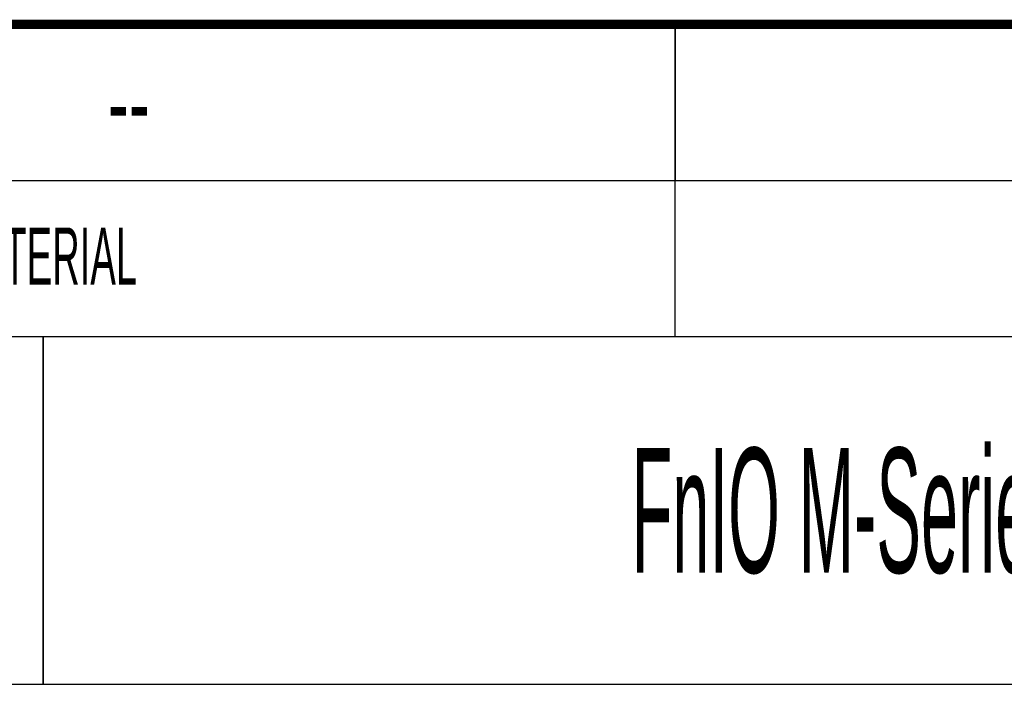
# Model space of a CAD drawing. Header units: millimetres. Extents: x 0 to 420, y -2 to 297.
# Tile 9 of 18: x 363 to 395, y 17 to 39. Entities that reach past the tile are written whole.
import ezdxf

# ---------------------------------------------------------------- set-up
doc = ezdxf.new("R2010")
doc.units = ezdxf.units.MM
doc.header["$LTSCALE"] = 23.1
doc.layers.get('0').update_dxf_attribs({"linetype": 'CONTINUOUS'})
doc.layers.add('NOTE', color=7, linetype='CONTINUOUS')
doc.styles.get("Standard").update_dxf_attribs({"font": 'txt', "width": 0.4})
doc.styles.add('TEXTSTYLE_3', font='txt', dxfattribs={"width": 0.5})
doc.styles.add('TEXTSTYLE_5', font='txt', dxfattribs={"width": 0.6})

msp = doc.modelspace()

# ---------------------------------------------------------------- linework, layer by layer
at = {"color": 2, "linetype": 'Continuous'}
for p, q in [((245, 38.77), (415, 38.77)), ((384.243, 38.77), (384.243, 33.77)), ((384.243, 28.77), (384.243, 38.77)), ((245, 33.77), (415, 33.77)), ((245, 33.77), (415, 33.77)), ((245, 28.77), (415, 28.77)), ((364.002, 28.77), (415, 28.77)), ((364.002, 28.77), (364.002, 17.635)), ((364.002, 17.635), (364.002, 28.77)), ((344.002, 17.635), (415, 17.635)), ((364.002, 17.635), (415, 17.635))]:
    msp.add_line(p, q, dxfattribs=at)
at = {"color": 2, "linetype": 'Continuous', "const_width": 0.3}
msp.add_lwpolyline([(245, 38.77), (415, 38.77)], dxfattribs=at)

# ---------------------------------------------------------------- texts
at = {"color": 2, "linetype": 'Continuous', "insert": (360.888, 32.263), "char_height": 1.8302, "width": 7.32086, "attachment_point": 1, "line_spacing_factor": 0.9, "style": 'TEXTSTYLE_3'}
msp.add_mtext('MATERIAL', dxfattribs=at)
at = {"layer": 'NOTE', "color": 2, "linetype": 'Continuous', "insert": (366.743, 37.52), "char_height": 2.5, "width": 4.5, "attachment_point": 2, "line_spacing_factor": 0.9, "style": 'TEXTSTYLE_5'}
msp.add_mtext('-- ', dxfattribs=at)
at = {"layer": 'NOTE', "color": 2, "linetype": 'Continuous', "insert": (389.501, 25.203), "char_height": 4, "width": 22.4, "attachment_point": 2, "line_spacing_factor": 0.9}
msp.add_mtext(' FnIO M-Series', dxfattribs=at)

doc.saveas('drawing.dxf')
